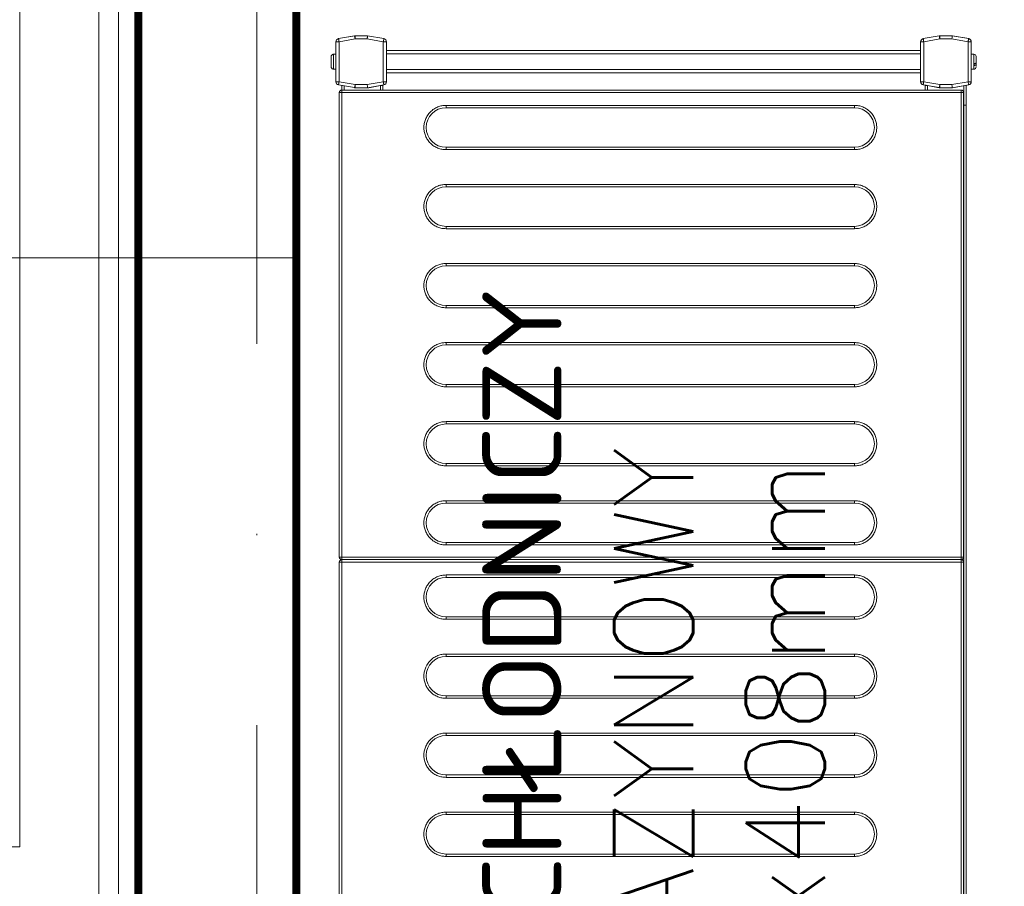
# Model space of a CAD drawing. Header units: millimetres. Extents: x -2074 to 12588, y -3630 to 101167.
# Tile 101 of 256: x 2195 to 2257, y 1452 to 1507. Entities that reach past the tile are written whole.
import ezdxf

# ---------------------------------------------------------------- set-up
doc = ezdxf.new("R2010")
doc.units = ezdxf.units.MM
doc.linetypes.add('ACAD_ISO10W100', pattern=[18, 12, -3, 0, -3])
for name, color, linetype, lineweight in [('SelinAr_BUD_opisy ścian', 7, 'Continuous', 20), ('SelinAr_BUD_osie', 8, 'ACAD_ISO10W100', 18), ('SelinAr_BUD_wymiary', 7, 'Continuous', 18), ('SelinAr_BUD_ściany', 7, 'Continuous', 25), ('SelinAr_BUD_ściany struktura', 8, 'Continuous', 9), ('SelinAr_WYP_komory', 8, 'Continuous', 18)]:
    doc.layers.add(name, color=color, linetype=linetype, lineweight=lineweight)
doc.styles.add('RomanS', font='romans.shx')
doc.styles.add('style1', font='romans.shx', dxfattribs={"width": 0.6})
doc.dimstyles.new('ISO-25 Ania', dxfattribs={"dimtxt": 10, "dimasz": 5, "dimexe": 5, "dimexo": 0.625, "dimtad": 0, "dimrnd": 0.01, "dimtxsty": 'style1', "dimblk": 'ARCHTICK', "dimcen": 5, "dimdle": 5, "dimadec": 0, "dimazin": 0, "dimtfac": 1, "dimtmove": 0, "dimatfit": 3, "dimldrblk": 'ARCHTICK', "dimfxl": 0, "dimarcsym": 0})

# ---------------------------------------------------------------- blocks, each defined once
blk = doc.blocks.new('*U428')
at = {"const_width": 0.5}
blk.add_lwpolyline([(125, 250), (125, 260), (180, 260), (180, 0), (0, 0), (0, 260), (55, 260), (55, 250), (10, 250), (10, 10), (170, 10), (170, 250)], close=True, dxfattribs=at)
blk = doc.blocks.new('*U617')
at = {"ltscale": 4}
blk.add_line((0, 50), (0, -2060), dxfattribs=at)
blk = doc.blocks.new('*U450')
at = {"lineweight": 15}
for p, q in [((62.683, -0.515), (33.283, -0.515)), ((62.683, -0.515), (62.683, -0.559)), ((62.683, -0.559), (62.683, -0.665)), ((62.983, -0.559), (62.983, -0.515)), ((92.383, -0.515), (62.983, -0.515)), ((62.983, -0.665), (62.983, -0.559)), ((92.383, -0.515), (92.383, -0.559)), ((92.383, -0.559), (92.383, -0.665)), ((92.866, -0.465), (92.686, -1.483)), ((93.063, -0.5), (92.883, -1.517)), ((93.063, -0.3), (93.063, -0.5)), ((95.587, -0.3), (93.063, -0.3)), ((95.587, -0.5), (93.063, -0.5)), ((93.85, -0.15), (93.85, -0.3)), ((94.8, -0.15), (93.85, -0.15)), ((93.857, -0.12), (93.853, -0.12)), ((94.797, -0.12), (94.793, -0.12)), ((94.8, -0.3), (94.8, -0.15)), ((95.587, -0.5), (95.587, -0.3)), ((95.766, -1.517), (95.587, -0.5)), ((95.963, -1.483), (95.784, -0.465)), ((95.784, -0.465), (95.966, -1.5)), ((62.683, -0.665), (33.283, -0.665)), ((62.683, -39.865), (62.683, -0.665)), ((62.833, -0.665), (62.683, -0.665)), ((62.833, -39.865), (62.833, -0.665)), ((62.983, -0.665), (62.833, -0.665)), ((62.983, -0.665), (62.983, -39.865)), ((92.383, -0.665), (62.983, -0.665)), ((92.383, -39.865), (92.383, -0.665)), ((92.533, -0.665), (92.383, -0.665)), ((92.533, -39.865), (92.533, -0.665)), ((92.533, -0.675), (92.829, -0.675)), ((92.533, -0.825), (92.802, -0.825)), ((92.683, -1.5), (92.686, -1.483)), ((92.683, -1.517), (92.683, -1.5)), ((92.683, -1.517), (92.683, -2.3)), ((92.883, -1.517), (92.683, -1.517)), ((92.883, -1.517), (92.883, -2.283)), ((95.966, -1.517), (95.766, -1.517)), ((95.766, -2.283), (95.766, -1.517)), ((95.966, -1.5), (95.966, -2.3)), ((95.966, -2.3), (95.966, -1.517)), ((92.683, -2.375), (92.683, -2.3)), ((92.683, -2.3), (92.866, -3.335)), ((92.815, -3.125), (92.683, -2.375)), ((92.883, -2.283), (93.063, -3.3)), ((95.587, -3.3), (95.766, -2.283)), ((95.784, -3.335), (95.966, -2.3)), ((95.966, -2.3), (95.784, -3.335)), ((92.533, -3.125), (92.815, -3.125)), ((92.533, -3.275), (92.842, -3.275)), ((93.063, -3.3), (95.587, -3.3)), ((93.063, -3.3), (93.063, -3.5)), ((93.063, -3.5), (95.587, -3.5)), ((93.625, -37.291), (93.625, -3.5)), ((93.825, -37.291), (93.825, -3.5)), ((94.825, -37.291), (94.825, -3.5)), ((95.025, -37.291), (95.025, -3.5)), ((95.587, -3.5), (95.587, -3.3)), ((93.063, -37.291), (93.063, -37.491)), ((95.587, -37.291), (93.063, -37.291)), ((95.587, -37.491), (95.587, -37.291)), ((92.533, -37.575), (92.842, -37.575)), ((92.533, -37.725), (92.815, -37.725)), ((92.683, -38.475), (92.815, -37.725)), ((92.866, -37.457), (92.686, -38.474)), ((93.063, -37.491), (92.883, -38.509)), ((95.587, -37.491), (93.063, -37.491)), ((95.766, -38.509), (95.587, -37.491)), ((95.963, -38.474), (95.784, -37.457)), ((92.683, -38.5), (92.683, -38.475)), ((92.683, -38.499), (92.683, -38.5)), ((92.683, -38.5), (92.683, -38.509)), ((92.683, -38.509), (92.683, -39.291)), ((92.883, -38.509), (92.683, -38.509)), ((92.883, -38.509), (92.883, -39.274)), ((95.766, -39.274), (95.766, -38.509)), ((95.966, -38.509), (95.766, -38.509)), ((95.966, -38.5), (95.966, -38.498)), ((95.966, -39.3), (95.966, -38.5)), ((95.966, -39.291), (95.966, -38.509)), ((33.283, -39.865), (62.683, -39.865)), ((62.683, -39.865), (62.833, -39.865)), ((62.683, -40.012), (62.683, -39.865)), ((62.833, -39.865), (62.983, -39.865)), ((62.983, -39.865), (92.383, -39.865)), ((62.983, -39.865), (62.983, -40.012)), ((92.383, -39.865), (92.533, -39.865)), ((92.383, -40.012), (92.383, -39.865)), ((92.683, -39.291), (92.866, -40.326)), ((92.683, -39.291), (92.683, -39.3)), ((92.683, -39.3), (92.866, -40.335)), ((92.883, -39.274), (93.063, -40.291)), ((95.587, -40.291), (95.766, -39.274)), ((95.784, -40.326), (95.966, -39.291)), ((95.784, -40.335), (95.966, -39.3)), ((91.583, -40.025), (4.383, -40.025)), ((91.583, -40.175), (4.383, -40.175)), ((33.283, -40.015), (62.683, -40.015)), ((62.683, -40.015), (62.683, -40.012)), ((62.983, -40.012), (62.983, -40.015)), ((62.983, -40.015), (92.383, -40.015)), ((91.583, -40.015), (91.583, -40.025)), ((91.583, -40.025), (91.583, -40.175)), ((91.583, -40.025), (92.811, -40.025)), ((91.583, -40.175), (92.837, -40.175)), ((92.383, -40.015), (92.383, -40.012)), ((93.063, -40.291), (95.587, -40.291)), ((93.063, -40.291), (93.063, -40.491)), ((95.587, -40.491), (95.587, -40.291)), ((93.063, -40.491), (95.587, -40.491)), ((93.063, -40.5), (95.587, -40.5)), ((93.85, -40.5), (93.85, -40.65)), ((93.85, -40.65), (94.8, -40.65)), ((94.091, -40.68), (94.201, -40.68)), ((94.241, -40.8), (94.147, -40.8)), ((94.8, -40.65), (94.8, -40.5))]:
    blk.add_line(p, q, dxfattribs=at)
at = {"color": 253, "lineweight": 15}
for p, q in [((44.063, -33.115), (44.063, -7.265)), ((44.063, -7.265), (44.213, -7.265)), ((44.213, -33.115), (44.213, -7.265)), ((46.713, -7.265), (46.713, -33.115)), ((46.863, -7.265), (46.713, -7.265)), ((46.863, -7.265), (46.863, -33.115)), ((49.063, -33.115), (49.063, -7.265)), ((49.063, -7.265), (49.213, -7.265)), ((49.213, -33.115), (49.213, -7.265)), ((51.713, -7.265), (51.713, -33.115)), ((51.863, -7.265), (51.713, -7.265)), ((51.863, -7.265), (51.863, -33.115)), ((54.063, -33.115), (54.063, -7.265)), ((54.063, -7.265), (54.213, -7.265)), ((54.213, -33.115), (54.213, -7.265)), ((56.713, -7.265), (56.713, -33.115)), ((56.863, -7.265), (56.713, -7.265)), ((56.863, -7.265), (56.863, -33.115)), ((59.063, -33.115), (59.063, -7.265)), ((59.063, -7.265), (59.213, -7.265)), ((59.213, -33.115), (59.213, -7.265)), ((61.713, -7.265), (61.713, -33.115)), ((61.863, -7.265), (61.713, -7.265)), ((61.863, -7.265), (61.863, -33.115)), ((63.763, -33.115), (63.763, -7.265)), ((63.763, -7.265), (63.913, -7.265)), ((63.913, -33.115), (63.913, -7.265)), ((66.413, -7.265), (66.413, -33.115)), ((66.563, -7.265), (66.413, -7.265)), ((66.563, -7.265), (66.563, -33.115)), ((68.763, -33.115), (68.763, -7.265)), ((68.763, -7.265), (68.913, -7.265)), ((68.913, -33.115), (68.913, -7.265)), ((71.413, -7.265), (71.413, -33.115)), ((71.563, -7.265), (71.413, -7.265)), ((71.563, -7.265), (71.563, -33.115)), ((73.763, -33.115), (73.763, -7.265)), ((73.763, -7.265), (73.913, -7.265)), ((73.913, -33.115), (73.913, -7.265)), ((76.413, -7.265), (76.413, -33.115)), ((76.563, -7.265), (76.413, -7.265)), ((76.563, -7.265), (76.563, -33.115)), ((78.763, -33.115), (78.763, -7.265)), ((78.763, -7.265), (78.913, -7.265)), ((78.913, -33.115), (78.913, -7.265)), ((81.413, -7.265), (81.413, -33.115)), ((81.563, -7.265), (81.413, -7.265)), ((81.563, -7.265), (81.563, -33.115)), ((83.763, -33.115), (83.763, -7.265)), ((83.763, -7.265), (83.913, -7.265)), ((83.913, -33.115), (83.913, -7.265)), ((86.413, -7.265), (86.413, -33.115)), ((86.563, -7.265), (86.413, -7.265)), ((86.563, -7.265), (86.563, -33.115)), ((88.763, -33.115), (88.763, -7.265)), ((88.763, -7.265), (88.913, -7.265)), ((88.913, -33.115), (88.913, -7.265)), ((91.413, -7.265), (91.413, -33.115)), ((91.563, -7.265), (91.413, -7.265)), ((91.563, -7.265), (91.563, -33.115)), ((44.213, -33.115), (44.063, -33.115)), ((46.863, -33.115), (46.713, -33.115)), ((49.213, -33.115), (49.063, -33.115)), ((51.863, -33.115), (51.713, -33.115)), ((54.213, -33.115), (54.063, -33.115)), ((56.863, -33.115), (56.713, -33.115)), ((59.213, -33.115), (59.063, -33.115)), ((61.863, -33.115), (61.713, -33.115)), ((63.913, -33.115), (63.763, -33.115)), ((66.563, -33.115), (66.413, -33.115)), ((68.913, -33.115), (68.763, -33.115)), ((71.563, -33.115), (71.413, -33.115)), ((73.913, -33.115), (73.763, -33.115)), ((76.563, -33.115), (76.413, -33.115)), ((78.913, -33.115), (78.763, -33.115)), ((81.563, -33.115), (81.413, -33.115)), ((83.913, -33.115), (83.763, -33.115)), ((86.563, -33.115), (86.413, -33.115)), ((88.913, -33.115), (88.763, -33.115)), ((91.563, -33.115), (91.413, -33.115))]:
    blk.add_line(p, q, dxfattribs=at)
at = {"lineweight": 15, "flags": 128}
for points in [[(93.063, -0.5), (93.024, -0.493), (92.987, -0.487), (92.953, -0.481), (92.923, -0.475), (92.899, -0.471), (92.881, -0.468), (92.869, -0.466), (92.866, -0.465)], [(95.784, -0.465), (95.78, -0.466), (95.769, -0.468), (95.751, -0.471), (95.726, -0.475), (95.696, -0.481), (95.662, -0.487), (95.625, -0.493), (95.587, -0.5)], [(92.686, -1.483), (92.69, -1.483), (92.701, -1.485), (92.719, -1.489), (92.744, -1.493), (92.774, -1.498), (92.808, -1.504), (92.845, -1.511), (92.883, -1.517)], [(95.766, -1.517), (95.805, -1.511), (95.842, -1.504), (95.876, -1.498), (95.906, -1.493), (95.93, -1.489), (95.948, -1.485), (95.96, -1.483), (95.963, -1.483)], [(92.883, -2.283), (92.844, -2.286), (92.807, -2.289), (92.772, -2.292), (92.742, -2.295), (92.717, -2.297), (92.698, -2.299), (92.687, -2.3), (92.683, -2.3)], [(95.966, -2.3), (95.963, -2.3), (95.954, -2.299), (95.94, -2.298), (95.92, -2.296), (95.895, -2.294), (95.866, -2.291), (95.835, -2.288), (95.801, -2.286), (95.766, -2.283)], [(92.842, -3.275), (92.841, -3.272), (92.84, -3.264), (92.837, -3.25), (92.834, -3.231), (92.83, -3.208), (92.826, -3.182), (92.821, -3.154), (92.815, -3.125)], [(92.866, -3.335), (92.869, -3.334), (92.881, -3.332), (92.899, -3.329), (92.923, -3.325), (92.953, -3.319), (92.987, -3.313), (93.024, -3.307), (93.063, -3.3)], [(95.587, -3.3), (95.625, -3.307), (95.662, -3.313), (95.696, -3.319), (95.726, -3.325), (95.751, -3.329), (95.769, -3.332), (95.78, -3.334), (95.784, -3.335)], [(92.815, -37.725), (92.821, -37.696), (92.826, -37.668), (92.83, -37.642), (92.834, -37.619), (92.837, -37.6), (92.84, -37.586), (92.841, -37.578), (92.842, -37.575)], [(93.063, -37.491), (93.024, -37.484), (92.987, -37.478), (92.953, -37.472), (92.923, -37.467), (92.899, -37.462), (92.881, -37.459), (92.869, -37.457), (92.866, -37.457)], [(95.784, -37.457), (95.78, -37.457), (95.769, -37.459), (95.751, -37.462), (95.726, -37.467), (95.696, -37.472), (95.662, -37.478), (95.625, -37.484), (95.587, -37.491)], [(92.686, -38.474), (92.69, -38.475), (92.701, -38.477), (92.719, -38.48), (92.744, -38.484), (92.774, -38.489), (92.808, -38.495), (92.845, -38.502), (92.883, -38.509)], [(95.766, -38.509), (95.805, -38.502), (95.842, -38.495), (95.876, -38.489), (95.906, -38.484), (95.93, -38.48), (95.948, -38.477), (95.96, -38.475), (95.963, -38.474)], [(92.883, -39.274), (92.844, -39.277), (92.807, -39.28), (92.772, -39.283), (92.742, -39.286), (92.717, -39.288), (92.698, -39.29), (92.687, -39.291), (92.683, -39.291)], [(95.966, -39.291), (95.963, -39.291), (95.954, -39.29), (95.94, -39.289), (95.92, -39.287), (95.895, -39.285), (95.866, -39.283), (95.835, -39.28), (95.801, -39.277), (95.766, -39.274)], [(92.866, -40.326), (92.869, -40.325), (92.881, -40.323), (92.899, -40.32), (92.923, -40.316), (92.953, -40.311), (92.987, -40.305), (93.024, -40.298), (93.063, -40.291)], [(95.587, -40.291), (95.625, -40.298), (95.662, -40.305), (95.696, -40.311), (95.726, -40.316), (95.751, -40.32), (95.769, -40.323), (95.78, -40.325), (95.784, -40.326)]]:
    blk.add_lwpolyline(points, dxfattribs=at)
at = {"lineweight": 15}
for centre, radius, start, end in [((62.683, -0.665), 0.15, 0, 90), ((62.983, -0.665), 0.15, 90, 180), ((92.383, -0.665), 0.15, 0, 90), ((93.063, -0.5), 0.2, 90, 170), ((94, -0.15), 0.15, 168.46304, 180), ((94.65, -0.15), 0.15, 0, 11.53696), ((95.587, -0.5), 0.2, 10, 90), ((95.587, -0.5), 0.2, 10, 90), ((92.883, -1.517), 0.2, 170, 180), ((95.766, -1.517), 0.2, 0, 10), ((93.063, -3.3), 0.2, 190, 270), ((95.587, -3.3), 0.2, 270, 350), ((93.063, -37.491), 0.2, 90, 170), ((95.587, -37.491), 0.2, 10, 90), ((92.883, -38.509), 0.2, 170, 180), ((95.766, -38.509), 0.2, 0, 10), ((93.063, -40.291), 0.2, 190, 270), ((93.063, -40.3), 0.2, 190, 270), ((95.587, -40.291), 0.2, 270, 350), ((95.587, -40.3), 0.2, 270, 350), ((94, -40.65), 0.15, 180, 270), ((94.65, -40.65), 0.15, 270, 0)]:
    blk.add_arc(centre, radius, start, end, dxfattribs=at)
at = {"color": 253, "lineweight": 15}
for centre, start, end in [((45.463, -7.265), 0, 180), ((50.463, -7.265), 0, 180), ((55.463, -7.265), 0, 180), ((60.463, -7.265), 0, 180), ((65.163, -7.265), 0, 180), ((70.163, -7.265), 0, 180), ((75.163, -7.265), 0, 180), ((80.163, -7.265), 0, 180), ((85.163, -7.265), 0, 180), ((90.163, -7.265), 0, 180), ((45.463, -33.115), 180, 0), ((50.463, -33.115), 180, 0), ((55.463, -33.115), 180, 0), ((60.463, -33.115), 180, 0), ((65.163, -33.115), 180, 0), ((70.163, -33.115), 180, 0), ((75.163, -33.115), 180, 0), ((80.163, -33.115), 180, 0), ((85.163, -33.115), 180, 0), ((90.163, -33.115), 180, 0)]:
    blk.add_arc(centre, 1.25, start, end, dxfattribs=at)
at = {"lineweight": 15}
for points, knots in [([(94.005, 0), (93.988, -0.002), (93.954, -0.005), (93.908, -0.031), (93.872, -0.07), (93.862, -0.103), (93.857, -0.12)], [0, 0, 0, 0, 0.250199, 0.50053, 0.748141, 1, 1, 1, 1]), ([(94.644, 0), (94.634, 0), (94.613, 0), (94.536, 0), (94.436, 0), (94.325, 0), (94.213, 0), (94.113, 0), (94.037, 0), (94.016, 0), (94.005, 0)], [0, 0, 0, 0, 0.1211749, 0.2500039, 0.3788261, 0.500001, 0.6211758, 0.749998, 0.8788228, 1, 1, 1, 1]), ([(94.793, -0.12), (94.788, -0.104), (94.778, -0.072), (94.744, -0.033), (94.698, -0.006), (94.663, -0.002), (94.644, 0)], [0, 0, 0, 0, 0.243643, 0.48725, 0.731966, 1, 1, 1, 1]), ([(62.683, -40.012), (62.693, -40.011), (62.714, -40.009), (62.743, -40), (62.77, -39.985), (62.8, -39.96), (62.828, -39.92), (62.831, -39.882), (62.833, -39.863)], [0, 0, 0, 0, 0.130758, 0.260025, 0.387956, 0.514571, 0.761733, 1, 1, 1, 1]), ([(62.833, -39.863), (62.835, -39.882), (62.839, -39.92), (62.867, -39.96), (62.897, -39.985), (62.923, -40), (62.953, -40.009), (62.973, -40.011), (62.983, -40.012)], [0, 0, 0, 0, 0.238267, 0.485429, 0.612044, 0.739975, 0.869242, 1, 1, 1, 1]), ([(92.383, -40.012), (92.393, -40.011), (92.414, -40.009), (92.443, -40), (92.47, -39.985), (92.5, -39.96), (92.528, -39.92), (92.531, -39.882), (92.533, -39.863)], [0, 0, 0, 0, 0.130758, 0.260025, 0.387956, 0.514571, 0.761733, 1, 1, 1, 1]), ([(94.045, -40.8), (94.052, -40.8), (94.074, -40.8), (94.117, -40.8), (94.147, -40.8)], [0, 0, 0, 0, 0.31193, 1, 1, 1, 1]), ([(94.147, -40.8), (94.141, -40.798), (94.128, -40.795), (94.11, -40.769), (94.097, -40.73), (94.093, -40.697), (94.091, -40.68)], [0, 0, 0, 0, 0.25022, 0.500537, 0.748162, 1, 1, 1, 1]), ([(94.201, -40.68), (94.203, -40.696), (94.207, -40.728), (94.22, -40.767), (94.238, -40.794), (94.251, -40.798), (94.258, -40.8)], [0, 0, 0, 0, 0.243636, 0.487266, 0.731973, 1, 1, 1, 1]), ([(94.258, -40.8), (94.295, -40.8), (94.37, -40.8), (94.48, -40.8), (94.572, -40.8), (94.629, -40.8), (94.654, -40.8), (94.648, -40.8), (94.647, -40.8)], [0, 0, 0, 0, 0.188947, 0.389814, 0.590685, 0.779624, 0.968578, 1, 1, 1, 1])]:
    blk.add_open_spline(points, degree=3, knots=knots, dxfattribs=at)
at = {"color": 253, "lineweight": 15}
for points, knots in [([(44.063, -7.265), (44.068, -7.18), (44.077, -7.004), (44.155, -6.743), (44.284, -6.492), (44.466, -6.268), (44.69, -6.086), (44.941, -5.956), (45.202, -5.881), (45.463, -5.857), (45.724, -5.881), (45.985, -5.956), (46.236, -6.086), (46.46, -6.268), (46.642, -6.492), (46.771, -6.743), (46.849, -7.004), (46.859, -7.18), (46.863, -7.265)], [0, 0, 0, 0, 0.058258, 0.120006, 0.18432, 0.25, 0.31568, 0.379994, 0.441742, 0.5, 0.558258, 0.620006, 0.68432, 0.75, 0.81568, 0.879994, 0.941742, 1, 1, 1, 1]), ([(49.063, -7.265), (49.068, -7.18), (49.077, -7.004), (49.155, -6.743), (49.284, -6.492), (49.466, -6.268), (49.69, -6.086), (49.941, -5.956), (50.202, -5.881), (50.463, -5.857), (50.724, -5.881), (50.985, -5.956), (51.236, -6.086), (51.46, -6.268), (51.642, -6.492), (51.771, -6.743), (51.849, -7.004), (51.859, -7.18), (51.863, -7.265)], [0, 0, 0, 0, 0.058258, 0.120006, 0.18432, 0.25, 0.31568, 0.379995, 0.441742, 0.5, 0.558258, 0.620005, 0.68432, 0.75, 0.81568, 0.879994, 0.941742, 1, 1, 1, 1]), ([(54.063, -7.265), (54.068, -7.18), (54.077, -7.004), (54.155, -6.743), (54.284, -6.492), (54.466, -6.268), (54.69, -6.086), (54.941, -5.956), (55.202, -5.881), (55.463, -5.857), (55.724, -5.881), (55.985, -5.956), (56.236, -6.086), (56.46, -6.268), (56.642, -6.492), (56.771, -6.743), (56.849, -7.004), (56.859, -7.18), (56.863, -7.265)], [0, 0, 0, 0, 0.058258, 0.120006, 0.18432, 0.25, 0.31568, 0.379994, 0.441742, 0.5, 0.558258, 0.620006, 0.68432, 0.75, 0.81568, 0.879994, 0.941742, 1, 1, 1, 1]), ([(59.063, -7.265), (59.068, -7.18), (59.077, -7.004), (59.155, -6.743), (59.284, -6.492), (59.466, -6.268), (59.69, -6.086), (59.941, -5.956), (60.202, -5.881), (60.463, -5.857), (60.724, -5.881), (60.985, -5.956), (61.236, -6.086), (61.46, -6.268), (61.642, -6.492), (61.771, -6.743), (61.849, -7.004), (61.859, -7.18), (61.863, -7.265)], [0, 0, 0, 0, 0.058258, 0.120006, 0.18432, 0.25, 0.31568, 0.379995, 0.441742, 0.5, 0.558258, 0.620006, 0.68432, 0.75, 0.81568, 0.879994, 0.941742, 1, 1, 1, 1]), ([(63.763, -7.265), (63.768, -7.18), (63.777, -7.004), (63.855, -6.743), (63.984, -6.492), (64.166, -6.268), (64.39, -6.086), (64.641, -5.956), (64.902, -5.881), (65.163, -5.857), (65.424, -5.881), (65.685, -5.956), (65.936, -6.086), (66.16, -6.268), (66.342, -6.492), (66.471, -6.743), (66.549, -7.004), (66.559, -7.18), (66.563, -7.265)], [0, 0, 0, 0, 0.058258, 0.120006, 0.18432, 0.25, 0.315679, 0.379994, 0.441742, 0.500001, 0.558258, 0.620006, 0.684321, 0.75, 0.81568, 0.879994, 0.941742, 1, 1, 1, 1]), ([(68.763, -7.265), (68.768, -7.18), (68.777, -7.004), (68.855, -6.743), (68.984, -6.492), (69.166, -6.268), (69.39, -6.086), (69.641, -5.956), (69.902, -5.881), (70.163, -5.857), (70.424, -5.881), (70.685, -5.956), (70.936, -6.086), (71.16, -6.268), (71.342, -6.492), (71.471, -6.743), (71.549, -7.004), (71.559, -7.18), (71.563, -7.265)], [0, 0, 0, 0, 0.058258, 0.120006, 0.18432, 0.25, 0.31568, 0.379995, 0.441742, 0.5, 0.558258, 0.620006, 0.68432, 0.75, 0.81568, 0.879994, 0.941742, 1, 1, 1, 1]), ([(73.763, -7.265), (73.768, -7.18), (73.777, -7.004), (73.855, -6.743), (73.984, -6.492), (74.166, -6.268), (74.39, -6.086), (74.641, -5.956), (74.902, -5.881), (75.163, -5.857), (75.424, -5.881), (75.685, -5.956), (75.936, -6.086), (76.16, -6.268), (76.342, -6.492), (76.471, -6.743), (76.549, -7.004), (76.559, -7.18), (76.563, -7.265)], [0, 0, 0, 0, 0.058258, 0.120006, 0.184321, 0.25, 0.31568, 0.379995, 0.441741, 0.5, 0.558258, 0.620006, 0.68432, 0.75, 0.815679, 0.879994, 0.941742, 1, 1, 1, 1]), ([(78.763, -7.265), (78.768, -7.18), (78.777, -7.004), (78.855, -6.743), (78.984, -6.492), (79.166, -6.268), (79.39, -6.086), (79.641, -5.956), (79.902, -5.881), (80.163, -5.857), (80.424, -5.881), (80.685, -5.956), (80.936, -6.086), (81.16, -6.268), (81.342, -6.492), (81.471, -6.743), (81.549, -7.004), (81.559, -7.18), (81.563, -7.265)], [0, 0, 0, 0, 0.058258, 0.120006, 0.184321, 0.25, 0.31568, 0.379994, 0.441742, 0.5, 0.558259, 0.620005, 0.68432, 0.75, 0.815679, 0.879994, 0.941742, 1, 1, 1, 1]), ([(83.763, -7.265), (83.768, -7.18), (83.777, -7.004), (83.855, -6.743), (83.984, -6.492), (84.166, -6.268), (84.39, -6.086), (84.641, -5.956), (84.902, -5.881), (85.163, -5.857), (85.424, -5.881), (85.685, -5.956), (85.936, -6.086), (86.16, -6.268), (86.342, -6.492), (86.471, -6.743), (86.549, -7.004), (86.559, -7.18), (86.563, -7.265)], [0, 0, 0, 0, 0.058258, 0.120006, 0.18432, 0.25, 0.31568, 0.379994, 0.441742, 0.5, 0.558258, 0.620005, 0.68432, 0.75, 0.81568, 0.879994, 0.941742, 1, 1, 1, 1]), ([(88.763, -7.265), (88.768, -7.18), (88.777, -7.004), (88.855, -6.743), (88.984, -6.492), (89.166, -6.268), (89.39, -6.086), (89.641, -5.956), (89.902, -5.881), (90.163, -5.857), (90.424, -5.881), (90.685, -5.956), (90.936, -6.086), (91.16, -6.268), (91.342, -6.492), (91.471, -6.743), (91.549, -7.004), (91.559, -7.18), (91.563, -7.265)], [0, 0, 0, 0, 0.058258, 0.120006, 0.18432, 0.25, 0.315679, 0.379994, 0.441742, 0.500001, 0.558258, 0.620006, 0.684321, 0.75, 0.81568, 0.879994, 0.941742, 1, 1, 1, 1]), ([(46.863, -33.115), (46.859, -33.2), (46.849, -33.376), (46.771, -33.637), (46.642, -33.888), (46.46, -34.112), (46.236, -34.294), (45.985, -34.424), (45.724, -34.499), (45.463, -34.523), (45.202, -34.499), (44.941, -34.424), (44.69, -34.294), (44.466, -34.112), (44.284, -33.888), (44.155, -33.637), (44.077, -33.376), (44.068, -33.2), (44.063, -33.115)], [0, 0, 0, 0, 0.058258, 0.120006, 0.18432, 0.25, 0.31568, 0.379994, 0.441742, 0.5, 0.558258, 0.620006, 0.68432, 0.75, 0.81568, 0.879994, 0.941742, 1, 1, 1, 1]), ([(51.863, -33.115), (51.859, -33.2), (51.849, -33.376), (51.771, -33.637), (51.642, -33.888), (51.46, -34.112), (51.236, -34.294), (50.985, -34.424), (50.724, -34.499), (50.463, -34.523), (50.202, -34.499), (49.941, -34.424), (49.69, -34.294), (49.466, -34.112), (49.284, -33.888), (49.155, -33.637), (49.077, -33.376), (49.068, -33.2), (49.063, -33.115)], [0, 0, 0, 0, 0.058258, 0.120006, 0.18432, 0.25, 0.315679, 0.379995, 0.441742, 0.5, 0.558258, 0.620005, 0.684321, 0.75, 0.81568, 0.879994, 0.941742, 1, 1, 1, 1]), ([(56.863, -33.115), (56.859, -33.2), (56.849, -33.376), (56.771, -33.637), (56.642, -33.888), (56.46, -34.112), (56.236, -34.294), (55.985, -34.424), (55.724, -34.499), (55.463, -34.523), (55.202, -34.499), (54.941, -34.424), (54.69, -34.294), (54.466, -34.112), (54.284, -33.888), (54.155, -33.637), (54.077, -33.376), (54.068, -33.2), (54.063, -33.115)], [0, 0, 0, 0, 0.058258, 0.120006, 0.18432, 0.25, 0.31568, 0.379994, 0.441742, 0.5, 0.558258, 0.620006, 0.68432, 0.75, 0.81568, 0.879994, 0.941742, 1, 1, 1, 1]), ([(61.863, -33.115), (61.859, -33.2), (61.849, -33.376), (61.771, -33.637), (61.642, -33.888), (61.46, -34.112), (61.236, -34.294), (60.985, -34.424), (60.724, -34.499), (60.463, -34.523), (60.202, -34.499), (59.941, -34.424), (59.69, -34.294), (59.466, -34.112), (59.284, -33.888), (59.155, -33.637), (59.077, -33.376), (59.068, -33.2), (59.063, -33.115)], [0, 0, 0, 0, 0.058258, 0.120005, 0.18432, 0.25, 0.31568, 0.379994, 0.441742, 0.5, 0.558258, 0.620005, 0.684321, 0.75, 0.81568, 0.879995, 0.941742, 1, 1, 1, 1]), ([(66.563, -33.115), (66.559, -33.2), (66.549, -33.376), (66.471, -33.637), (66.342, -33.888), (66.16, -34.112), (65.936, -34.294), (65.685, -34.424), (65.424, -34.499), (65.163, -34.523), (64.902, -34.499), (64.641, -34.424), (64.39, -34.294), (64.166, -34.112), (63.984, -33.888), (63.855, -33.637), (63.777, -33.376), (63.768, -33.2), (63.763, -33.115)], [0, 0, 0, 0, 0.058258, 0.120006, 0.18432, 0.25, 0.315679, 0.379994, 0.441742, 0.499999, 0.558258, 0.620006, 0.684321, 0.75, 0.81568, 0.879994, 0.941742, 1, 1, 1, 1]), ([(71.563, -33.115), (71.559, -33.2), (71.549, -33.376), (71.471, -33.637), (71.342, -33.888), (71.16, -34.112), (70.936, -34.294), (70.685, -34.424), (70.424, -34.499), (70.163, -34.523), (69.902, -34.499), (69.641, -34.424), (69.39, -34.294), (69.166, -34.112), (68.984, -33.888), (68.855, -33.637), (68.777, -33.376), (68.768, -33.2), (68.763, -33.115)], [0, 0, 0, 0, 0.058258, 0.120005, 0.18432, 0.25, 0.31568, 0.379994, 0.441742, 0.5, 0.558258, 0.620005, 0.684321, 0.75, 0.81568, 0.879994, 0.941742, 1, 1, 1, 1]), ([(76.563, -33.115), (76.559, -33.2), (76.549, -33.376), (76.471, -33.637), (76.342, -33.888), (76.16, -34.112), (75.936, -34.294), (75.685, -34.424), (75.424, -34.499), (75.163, -34.523), (74.902, -34.499), (74.641, -34.424), (74.39, -34.294), (74.166, -34.112), (73.984, -33.888), (73.855, -33.637), (73.777, -33.376), (73.768, -33.2), (73.763, -33.115)], [0, 0, 0, 0, 0.058258, 0.120005, 0.184321, 0.25, 0.31568, 0.379994, 0.441742, 0.5, 0.558259, 0.620005, 0.68432, 0.75, 0.815679, 0.879995, 0.941742, 1, 1, 1, 1]), ([(81.563, -33.115), (81.559, -33.2), (81.549, -33.376), (81.471, -33.637), (81.342, -33.888), (81.16, -34.112), (80.936, -34.294), (80.685, -34.424), (80.424, -34.499), (80.163, -34.523), (79.902, -34.499), (79.641, -34.424), (79.39, -34.294), (79.166, -34.112), (78.984, -33.888), (78.855, -33.637), (78.777, -33.376), (78.768, -33.2), (78.763, -33.115)], [0, 0, 0, 0, 0.058258, 0.120005, 0.184321, 0.25, 0.31568, 0.379995, 0.441741, 0.5, 0.558258, 0.620006, 0.68432, 0.75, 0.815679, 0.879995, 0.941742, 1, 1, 1, 1]), ([(86.563, -33.115), (86.559, -33.2), (86.549, -33.376), (86.471, -33.637), (86.342, -33.888), (86.16, -34.112), (85.936, -34.294), (85.685, -34.424), (85.424, -34.499), (85.163, -34.523), (84.902, -34.499), (84.641, -34.424), (84.39, -34.294), (84.166, -34.112), (83.984, -33.888), (83.855, -33.637), (83.777, -33.376), (83.768, -33.2), (83.763, -33.115)], [0, 0, 0, 0, 0.058258, 0.120006, 0.18432, 0.25, 0.315679, 0.379995, 0.441742, 0.5, 0.558258, 0.620006, 0.68432, 0.75, 0.81568, 0.879995, 0.941742, 1, 1, 1, 1]), ([(91.563, -33.115), (91.559, -33.2), (91.549, -33.376), (91.471, -33.637), (91.342, -33.888), (91.16, -34.112), (90.936, -34.294), (90.685, -34.424), (90.424, -34.499), (90.163, -34.523), (89.902, -34.499), (89.641, -34.424), (89.39, -34.294), (89.166, -34.112), (88.984, -33.888), (88.855, -33.637), (88.777, -33.376), (88.768, -33.2), (88.763, -33.115)], [0, 0, 0, 0, 0.058258, 0.120006, 0.18432, 0.25, 0.315679, 0.379994, 0.441742, 0.499999, 0.558258, 0.620006, 0.684321, 0.75, 0.81568, 0.879994, 0.941742, 1, 1, 1, 1])]:
    blk.add_open_spline(points, degree=3, knots=knots, dxfattribs=at)
at = {"insert": (48, -20.4), "char_height": 5, "width": 96, "attachment_point": 5, "style": 'RomanS'}
blk.add_mtext('REGAŁ CHŁODNICZY MAGAZYNOWY\\P960x408mm', dxfattribs=at)
blk = doc.blocks.new('_ArchTick')
at = {"color": 0, "linetype": 'ByBlock', "const_width": 0.15}
blk.add_lwpolyline([(-0.5, -0.5), (0.5, 0.5)], dxfattribs=at)
blk = doc.blocks.new('*D692')
at = {"layer": 'Defpoints', "color": 0}
for p in [(2209.657, 2319.741), (2209.657, 2109.741), (1969.657, 742.482)]:
    blk.add_point(p, dxfattribs=at)
at = {"layer": 'SelinAr_BUD_wymiary', "color": 0, "lineweight": -2}
for p, q in [((1969.657, 2309.741), (1969.657, 2324.741)), ((2209.657, 2309.741), (2209.657, 2324.741)), ((1964.657, 2319.741), (2081.317, 2319.741)), ((2214.657, 2319.741), (2097.996, 2319.741))]:
    blk.add_line(p, q, dxfattribs=at)
at = {"layer": 'SelinAr_BUD_wymiary', "color": 0, "lineweight": -2, "xscale": 5, "yscale": 5, "zscale": 5, "rotation": 180}
blk.add_blockref('_ArchTick', (1969.657, 2319.741), dxfattribs=at)
at = {"layer": 'SelinAr_BUD_wymiary', "color": 0, "lineweight": -2, "xscale": 5, "yscale": 5, "zscale": 5}
blk.add_blockref('_ArchTick', (2209.657, 2319.741), dxfattribs=at)
at = {"layer": 'SelinAr_BUD_wymiary', "color": 0, "insert": (2089.657, 2319.741), "char_height": 10, "attachment_point": 5, "style": 'style1'}
blk.add_mtext('240', dxfattribs=at)
blk = doc.blocks.new('*D755')
at = {"layer": 'Defpoints', "color": 0}
for p in [(2202.157, 1617.241), (2372.157, 1557.241), (2202.157, 1432.241)]:
    blk.add_point(p, dxfattribs=at)
at = {"layer": 'SelinAr_BUD_wymiary', "color": 0, "lineweight": -2}
for p, q in [((2202.157, 1442.241), (2202.157, 1427.241)), ((2372.157, 1442.241), (2372.157, 1427.241)), ((2197.157, 1432.241), (2279.246, 1432.241)), ((2377.157, 1432.241), (2295.067, 1432.241))]:
    blk.add_line(p, q, dxfattribs=at)
at = {"layer": 'SelinAr_BUD_wymiary', "color": 0, "lineweight": -2, "xscale": 5, "yscale": 5, "zscale": 5, "rotation": 180}
blk.add_blockref('_ArchTick', (2202.157, 1432.241), dxfattribs=at)
at = {"layer": 'SelinAr_BUD_wymiary', "color": 0, "lineweight": -2, "xscale": 5, "yscale": 5, "zscale": 5}
blk.add_blockref('_ArchTick', (2372.157, 1432.241), dxfattribs=at)
at = {"layer": 'SelinAr_BUD_wymiary', "color": 0, "insert": (2287.157, 1432.241), "char_height": 10, "attachment_point": 5, "style": 'style1'}
blk.add_mtext('170', dxfattribs=at)
blk = doc.blocks.new('*D756')
at = {"layer": 'Defpoints', "color": 0}
for p in [(2192.157, 1617.241), (2202.157, 1617.241), (2192.157, 1432.241)]:
    blk.add_point(p, dxfattribs=at)
at = {"layer": 'SelinAr_BUD_wymiary', "color": 0, "lineweight": -2}
for p, q in [((2192.157, 1442.241), (2192.157, 1427.241)), ((2202.157, 1442.241), (2202.157, 1427.241)), ((2207.157, 1432.241), (2187.157, 1432.241)), ((2197.157, 1432.241), (2203.438, 1411.304)), ((2203.438, 1411.304), (2204.688, 1411.304))]:
    blk.add_line(p, q, dxfattribs=at)
at = {"layer": 'SelinAr_BUD_wymiary', "color": 0, "lineweight": -2, "xscale": 5, "yscale": 5, "zscale": 5, "rotation": 180}
blk.add_blockref('_ArchTick', (2192.157, 1432.241), dxfattribs=at)
at = {"layer": 'SelinAr_BUD_wymiary', "color": 0, "lineweight": -2, "xscale": 5, "yscale": 5, "zscale": 5}
blk.add_blockref('_ArchTick', (2202.157, 1432.241), dxfattribs=at)
at = {"layer": 'SelinAr_BUD_wymiary', "color": 0, "insert": (2209.741, 1411.304), "char_height": 10, "attachment_point": 5, "style": 'style1'}
blk.add_mtext('10', dxfattribs=at)

msp = doc.modelspace()

# ---------------------------------------------------------------- linework, layer by layer
at = {"layer": 'SelinAr_BUD_opisy ścian'}
msp.add_lwpolyline([(2212.157, 1491.99), (2202.157, 1491.99), (2192.157, 1491.99), (2156.905, 1491.99)], dxfattribs=at)
at = {"layer": 'SelinAr_BUD_ściany'}
msp.add_lwpolyline([(2868.357, 1344.741), (2103.157, 1344.741), (2103.157, 1357.241), (2192.157, 1357.241), (2192.157, 1447.241), (2112.157, 1447.241), (2112.157, 1457.241), (2192.157, 1457.241), (2192.157, 1617.241), (2202.157, 1617.241), (2202.157, 1357.241), (2557.157, 1357.241)], dxfattribs=at)
at = {"layer": 'SelinAr_BUD_ściany struktura'}
for points in [[(2103.157, 1355.991), (2193.407, 1355.991), (2193.407, 1448.491), (2113.407, 1448.491), (2113.407, 1455.991), (2193.407, 1455.991), (2193.407, 1615.991), (2200.907, 1615.991), (2200.907, 1355.991), (2558.407, 1355.991), (2558.407, 1565.241)], [(2559.657, 1565.241), (2559.657, 1354.741), (2199.657, 1354.741), (2199.657, 1614.741), (2194.657, 1614.741), (2194.657, 1454.741), (2114.657, 1454.741), (2114.657, 1449.741), (2194.657, 1449.741), (2194.657, 1354.741), (2103.157, 1354.741)]]:
    msp.add_lwpolyline(points, dxfattribs=at)

# ---------------------------------------------------------------- block references
at = {"layer": 'SelinAr_BUD_osie'}
msp.add_blockref('*U617', (2209.657, 2349.741), dxfattribs=at)
at = {"layer": 'SelinAr_WYP_komory'}
msp.add_blockref('*U428', (2202.157, 1357.241), dxfattribs=at)
at = {"layer": 'SelinAr_WYP_komory', "linetype": 'Continuous', "lineweight": 25, "rotation": 90}
msp.add_blockref('*U450', (2214.362, 1410.068), dxfattribs=at)

# ---------------------------------------------------------------- dimensions: what is measured, and where the dimension line sits
at = {"layer": 'SelinAr_BUD_wymiary'}
for base, p1, p2, picture, middle in [((2209.657, 2319.741), (1969.657, 742.482), (2209.657, 2109.741), '*D692', (2089.657, 2319.741)), ((2192.157, 1432.241), (2202.157, 1617.241), (2192.157, 1617.241), '*D756', (2205.313, 1411.304)), ((2202.157, 1432.241), (2372.157, 1557.241), (2202.157, 1617.241), '*D755', (2287.157, 1432.241))]:
    dim = msp.add_linear_dim(base=base, p1=p1, p2=p2, dimstyle='ISO-25 Ania', override={"dimtmove": 1, "dimfxl": 10, "dimarcsym": 2}, dxfattribs=at)
    dim.commit()
    dim.dimension.update_dxf_attribs({"geometry": picture, "text_midpoint": middle})

doc.saveas('drawing.dxf')
